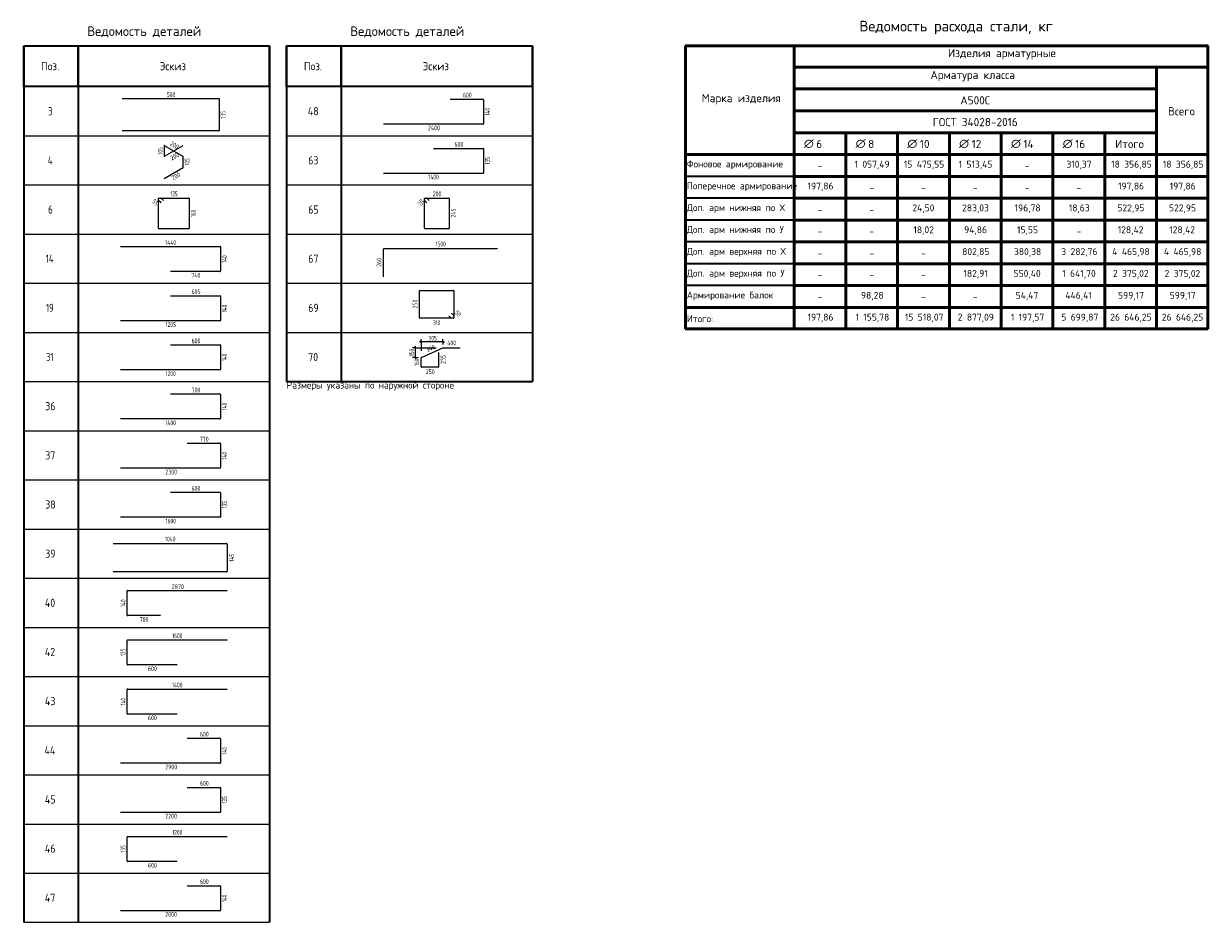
# Model space of a CAD drawing. Header units: metres. Extents: x -38 to 114, y -16 to 2.
# Tile 6 of 6: x 92 to 114, y -15 to 2. Entities that reach past the tile are written whole.
import ezdxf

# ---------------------------------------------------------------- set-up
doc = ezdxf.new("R2010")
doc.units = ezdxf.units.M
doc.layers.add('XR$2$STANDARD_1', color=7, linetype='Continuous', lineweight=25)
doc.layers.add('XR$2$Экспликация_ описание', color=7, linetype='Continuous', lineweight=13)
doc.styles.add('ISOCPEUR', font='txt')

msp = doc.modelspace()

# ---------------------------------------------------------------- linework, layer by layer
at = {"layer": 'XR$2$STANDARD_1', "color": 7, "linetype": 'Continuous', "lineweight": 35, "transparency": 33554687}
for p, q in [((92.091, 1.457), (96.591, 1.457)), ((92.091, 0.707), (92.091, 1.457)), ((92.091, 1.457), (92.091, -0.193)), ((93.091, 0.707), (93.091, 1.457)), ((93.091, 1.457), (93.091, -0.193)), ((96.591, 0.707), (96.591, 1.457)), ((96.591, 1.457), (96.591, -0.193)), ((96.905, 1.457), (101.405, 1.457)), ((96.905, 0.707), (96.905, 1.457)), ((96.905, 1.457), (96.905, -0.193)), ((97.905, 0.707), (97.905, 1.457)), ((97.905, 1.457), (97.905, -0.193)), ((101.405, 0.707), (101.405, 1.457)), ((101.405, 1.457), (101.405, -0.193)), ((96.591, 0.707), (92.091, 0.707)), ((101.405, 0.707), (96.905, 0.707)), ((92.091, 0.557), (92.091, -1.093)), ((93.091, 0.557), (93.091, -1.093)), ((96.591, 0.557), (96.591, -1.093)), ((96.905, 0.557), (96.905, -1.093)), ((97.905, 0.557), (97.905, -1.093)), ((101.405, 0.557), (101.405, -1.093)), ((92.091, -0.343), (92.091, -1.993)), ((93.091, -0.343), (93.091, -1.993)), ((96.591, -0.343), (96.591, -1.993)), ((96.905, -0.343), (96.905, -1.993)), ((97.905, -0.343), (97.905, -1.993)), ((101.405, -0.343), (101.405, -1.993)), ((92.091, -1.243), (92.091, -2.893)), ((93.091, -1.243), (93.091, -2.893)), ((96.591, -1.243), (96.591, -2.893)), ((96.905, -1.243), (96.905, -2.893)), ((97.905, -1.243), (97.905, -2.893)), ((101.405, -1.243), (101.405, -2.893)), ((92.091, -2.143), (92.091, -3.793)), ((93.091, -2.143), (93.091, -3.793)), ((96.591, -2.143), (96.591, -3.793)), ((96.905, -2.143), (96.905, -3.793)), ((97.905, -2.143), (97.905, -3.793)), ((101.405, -2.143), (101.405, -3.793)), ((92.091, -3.043), (92.091, -4.693)), ((93.091, -3.043), (93.091, -4.693)), ((96.591, -3.043), (96.591, -4.693)), ((96.905, -3.043), (96.905, -4.693)), ((97.905, -3.043), (97.905, -4.693)), ((101.405, -3.043), (101.405, -4.693)), ((92.091, -3.943), (92.091, -5.593)), ((93.091, -3.943), (93.091, -5.593)), ((96.591, -3.943), (96.591, -5.593)), ((96.905, -4.693), (101.405, -4.693)), ((92.091, -4.843), (92.091, -6.493)), ((93.091, -4.843), (93.091, -6.493)), ((96.591, -4.843), (96.591, -6.493)), ((92.091, -5.743), (92.091, -7.393)), ((93.091, -5.743), (93.091, -7.393)), ((96.591, -5.743), (96.591, -7.393)), ((92.091, -6.643), (92.091, -8.293)), ((93.091, -6.643), (93.091, -8.293)), ((96.591, -6.643), (96.591, -8.293)), ((92.091, -7.543), (92.091, -9.193)), ((93.091, -7.543), (93.091, -9.193)), ((96.591, -7.543), (96.591, -9.193)), ((92.091, -8.443), (92.091, -10.093)), ((93.091, -8.443), (93.091, -10.093)), ((96.591, -8.443), (96.591, -10.093)), ((92.091, -9.343), (92.091, -10.993)), ((93.091, -9.343), (93.091, -10.993)), ((96.591, -9.343), (96.591, -10.993)), ((92.091, -10.243), (92.091, -11.893)), ((93.091, -10.243), (93.091, -11.893)), ((96.591, -10.243), (96.591, -11.893)), ((92.091, -11.143), (92.091, -12.793)), ((93.091, -11.143), (93.091, -12.793)), ((96.591, -11.143), (96.591, -12.793)), ((92.091, -12.043), (92.091, -13.693)), ((93.091, -12.043), (93.091, -13.693)), ((96.591, -12.043), (96.591, -13.693)), ((92.091, -12.943), (92.091, -14.593)), ((93.091, -12.943), (93.091, -14.593)), ((96.591, -12.943), (96.591, -14.593))]:
    msp.add_line(p, q, dxfattribs=at)
at = {"layer": 'XR$2$STANDARD_1', "color": 4, "linetype": 'Continuous', "lineweight": 18, "transparency": 33554687}
for p, q in [((93.891, 0.489), (95.665, 0.489)), ((95.671, 0.483), (95.671, -0.097)), ((95.665, -0.104), (93.891, -0.104))]:
    msp.add_line(p, q, dxfattribs=at)
at = {"layer": 'XR$2$STANDARD_1', "color": 7, "linetype": 'Continuous', "lineweight": 18, "transparency": 33554687}
for p, q in [((99.899, 0.477), (100.496, 0.477)), ((100.51, 0.464), (100.51, 0.032)), ((100.496, 0.019), (98.676, 0.019)), ((93.862, -2.219), (95.687, -2.219)), ((95.697, -2.228), (95.697, -2.668)), ((98.677, -2.778), (98.677, -2.27)), ((98.69, -2.256), (100.765, -2.256)), ((95.687, -2.677), (94.78, -2.677)), ((94.78, -4.019), (95.687, -4.019)), ((95.697, -4.028), (95.697, -4.468)), ((95.687, -4.477), (93.862, -4.477)), ((94.78, -4.919), (95.683, -4.919)), ((95.697, -4.932), (95.697, -5.364)), ((95.683, -5.377), (93.862, -5.377)), ((95.085, -5.819), (95.683, -5.819)), ((95.697, -5.832), (95.697, -6.264)), ((95.683, -6.277), (93.862, -6.277)), ((93.727, -7.656), (95.8, -7.656)), ((95.815, -7.671), (95.815, -8.163)), ((95.8, -8.178), (93.727, -8.178)), ((93.983, -8.964), (93.983, -8.532)), ((93.996, -8.519), (95.817, -8.519)), ((94.594, -8.977), (93.996, -8.977)), ((93.983, -10.768), (93.983, -10.336)), ((93.996, -10.323), (95.817, -10.323)), ((94.9, -10.781), (93.996, -10.781)), ((95.085, -11.223), (95.683, -11.223)), ((95.697, -11.236), (95.697, -11.668)), ((95.683, -11.681), (93.862, -11.681)), ((95.085, -13.923), (95.683, -13.923)), ((95.697, -13.936), (95.697, -14.368)), ((95.683, -14.381), (93.862, -14.381))]:
    msp.add_line(p, q, dxfattribs=at)
at = {"layer": 'XR$2$STANDARD_1', "color": 7, "linetype": 'Continuous', "lineweight": 13, "transparency": 33554687}
for p, q in [((92.091, -0.193), (96.591, -0.193)), ((96.905, -0.193), (101.405, -0.193)), ((92.091, -1.093), (96.591, -1.093)), ((96.905, -1.093), (101.405, -1.093)), ((92.091, -1.993), (96.591, -1.993)), ((96.905, -1.993), (101.405, -1.993)), ((92.091, -2.893), (96.591, -2.893)), ((96.905, -2.893), (101.405, -2.893)), ((92.091, -3.793), (96.591, -3.793)), ((96.905, -3.793), (101.405, -3.793)), ((92.091, -4.693), (96.591, -4.693)), ((96.905, -4.693), (101.405, -4.693)), ((92.091, -5.593), (96.591, -5.593)), ((92.091, -6.493), (96.591, -6.493)), ((92.091, -7.393), (96.591, -7.393)), ((92.091, -8.293), (96.591, -8.293)), ((92.091, -9.193), (96.591, -9.193)), ((92.091, -10.093), (96.591, -10.093)), ((92.091, -10.993), (96.591, -10.993)), ((92.091, -11.893), (96.591, -11.893)), ((92.091, -12.793), (96.591, -12.793)), ((92.091, -13.693), (96.591, -13.693)), ((92.091, -14.593), (96.591, -14.593))]:
    msp.add_line(p, q, dxfattribs=at)
at = {"layer": 'XR$2$STANDARD_1', "color": 40, "linetype": 'Continuous', "lineweight": 18, "transparency": 33554687}
for p, q in [((94.664, -0.378), (94.664, -0.561)), ((94.672, -0.566), (95.013, -0.369)), ((95.01, -0.569), (94.672, -0.374)), ((95.013, -0.769), (95.013, -0.573)), ((94.664, -0.973), (95.01, -0.773)), ((94.56, -1.374), (94.56, -1.338)), ((94.56, -1.887), (94.56, -1.338)), ((94.605, -1.422), (94.562, -1.378)), ((94.566, -1.332), (95.114, -1.332)), ((94.566, -1.332), (94.601, -1.332)), ((94.605, -1.334), (94.649, -1.378)), ((95.121, -1.339), (95.121, -1.887)), ((99.426, -1.374), (99.426, -1.338)), ((99.426, -1.887), (99.426, -1.338)), ((99.47, -1.421), (99.427, -1.378)), ((99.431, -1.332), (99.875, -1.332)), ((99.431, -1.332), (99.467, -1.332)), ((99.471, -1.334), (99.514, -1.377)), ((99.882, -1.339), (99.882, -1.887)), ((95.114, -1.894), (94.567, -1.894)), ((99.875, -1.894), (99.433, -1.894)), ((99.338, -3.526), (99.338, -3.032)), ((99.345, -3.025), (99.958, -3.025)), ((99.966, -3.032), (99.966, -3.527)), ((99.922, -3.441), (99.964, -3.483)), ((99.959, -3.534), (99.345, -3.534)), ((99.915, -3.532), (99.873, -3.49)), ((99.959, -3.534), (99.919, -3.534)), ((99.966, -3.487), (99.966, -3.527)), ((99.374, -4.25), (99.762, -4.075)), ((99.765, -4.075), (100.079, -4.075)), ((99.369, -4.422), (99.369, -4.257)), ((99.685, -4.163), (99.685, -4.422)), ((99.677, -4.43), (99.377, -4.43))]:
    msp.add_line(p, q, dxfattribs=at)
at = {"layer": 'XR$2$STANDARD_1', "color": 34, "linetype": 'Continuous', "lineweight": 18, "transparency": 33554687}
for p, q in [((99.593, -0.423), (100.5, -0.423)), ((100.51, -0.433), (100.51, -0.871)), ((100.5, -0.881), (98.676, -0.881)), ((94.78, -3.123), (95.686, -3.123)), ((95.697, -3.133), (95.697, -3.571)), ((95.686, -3.581), (93.862, -3.581)), ((94.78, -6.719), (95.686, -6.719)), ((95.697, -6.729), (95.697, -7.167)), ((95.686, -7.177), (93.862, -7.177)), ((93.983, -9.871), (93.983, -9.433)), ((93.993, -9.423), (95.817, -9.423)), ((94.9, -9.881), (93.993, -9.881)), ((95.085, -12.123), (95.686, -12.123)), ((95.697, -12.133), (95.697, -12.571)), ((95.686, -12.581), (93.862, -12.581)), ((93.983, -13.471), (93.983, -13.033)), ((93.993, -13.023), (95.817, -13.023)), ((94.9, -13.481), (93.993, -13.481))]:
    msp.add_line(p, q, dxfattribs=at)
at = {"layer": 'XR$2$STANDARD_1', "color": 7, "linetype": 'Continuous', "lineweight": -3, "transparency": 33554687}
for p, q in [((99.261, -4.075), (99.211, -4.075)), ((99.276, -4.09), (99.246, -4.06)), ((99.261, -4.075), (99.311, -4.075)), ((99.261, -4.075), (99.643, -4.075)), ((99.384, -3.951), (99.354, -3.981)), ((99.369, -3.966), (99.369, -3.916)), ((99.369, -3.966), (99.369, -4.016)), ((99.779, -3.951), (99.749, -3.981)), ((99.764, -3.966), (99.764, -3.916)), ((99.764, -3.966), (99.764, -4.016)), ((99.764, -3.966), (99.764, -3.966)), ((99.261, -4.252), (99.211, -4.252)), ((99.276, -4.267), (99.246, -4.237)), ((99.261, -4.252), (99.311, -4.252)), ((99.261, -4.252), (99.261, -4.252))]:
    msp.add_line(p, q, dxfattribs=at)
at = {"layer": 'XR$2$STANDARD_1', "color": 7, "linetype": 'Continuous', "lineweight": 25, "transparency": 33554687}
for p, q in [((99.261, -4.075), (99.261, -4.045)), ((99.261, -4.252), (99.261, -4.075)), ((99.369, -3.966), (99.339, -3.966)), ((99.764, -3.966), (99.794, -3.966)), ((99.261, -4.252), (99.261, -4.282))]:
    msp.add_line(p, q, dxfattribs=at)
at = {"layer": 'XR$2$STANDARD_1', "color": 7, "linetype": 'Continuous', "lineweight": -3, "transparency": 33554687}
msp.add_lwpolyline([(99.369, -3.966), (99.369, -4.069), (99.369, -4.069), (99.369, -4.132)], dxfattribs=at)
at = {"layer": 'XR$2$STANDARD_1', "color": 7, "linetype": 'Continuous', "lineweight": 25, "transparency": 33554687}
msp.add_lwpolyline([(99.764, -3.966), (99.433, -3.966), (99.433, -3.966), (99.369, -3.966)], dxfattribs=at)
at = {"layer": 'XR$2$STANDARD_1', "color": 4, "linetype": 'Continuous', "lineweight": 18, "transparency": 33554687}
for centre, start, end in [((95.665, 0.483), 0, 90), ((95.665, -0.097), 270, 0)]:
    msp.add_arc(centre, 0.00655, start, end, dxfattribs=at)
at = {"layer": 'XR$2$STANDARD_1', "color": 7, "linetype": 'Continuous', "lineweight": 18, "transparency": 33554687}
for centre, radius, start, end in [((100.496, 0.464), 0.0135, 0, 90), ((100.496, 0.032), 0.0135, 270, 0), ((95.687, -2.228), 0.00946, 0, 90), ((98.69, -2.27), 0.0135, 90, 180), ((95.687, -2.668), 0.00946, 270, 0), ((95.687, -4.028), 0.00946, 0, 90), ((95.687, -4.468), 0.00946, 270, 0), ((95.683, -4.932), 0.0135, 0, 90), ((95.683, -5.364), 0.0135, 270, 0), ((95.683, -5.832), 0.0135, 0, 90), ((95.683, -6.264), 0.0135, 270, 0), ((95.8, -7.671), 0.0154, 0, 90), ((95.8, -8.163), 0.0154, 270, 0), ((93.996, -8.532), 0.0135, 90, 180), ((93.996, -8.964), 0.0135, 180, 270), ((93.996, -10.336), 0.0135, 90, 180), ((93.996, -10.768), 0.0135, 180, 270), ((95.683, -11.236), 0.0135, 0, 90), ((95.683, -11.668), 0.0135, 270, 0), ((95.683, -13.936), 0.0135, 0, 90), ((95.683, -14.368), 0.0135, 270, 0)]:
    msp.add_arc(centre, radius, start, end, dxfattribs=at)
at = {"layer": 'XR$2$STANDARD_1', "color": 40, "linetype": 'Continuous', "lineweight": 18, "transparency": 33554687}
for centre, radius, start, end in [((94.67, -0.378), 0.00534, 60, 180), ((94.67, -0.561), 0.00534, 180, 300), ((95.008, -0.573), 0.00534, 0, 60), ((95.008, -0.769), 0.00534, 300, 0), ((94.566, -1.338), 0.0056, 90, 180), ((94.566, -1.338), 0.0056, 90, 180), ((94.566, -1.374), 0.0056, 180, 225), ((94.601, -1.338), 0.0056, 45, 90), ((95.114, -1.339), 0.007, 0, 90), ((99.431, -1.338), 0.0056, 90, 180), ((99.431, -1.338), 0.0056, 90, 180), ((99.431, -1.374), 0.0056, 180, 225), ((99.467, -1.338), 0.0056, 45, 90), ((99.875, -1.339), 0.007, 0, 90), ((94.567, -1.887), 0.007, 180, 270), ((95.114, -1.887), 0.007, 270, 0), ((99.433, -1.887), 0.007, 180, 270), ((99.875, -1.887), 0.007, 270, 0), ((99.345, -3.032), 0.00783, 90, 180), ((99.958, -3.032), 0.00783, 0, 90), ((99.345, -3.526), 0.00783, 180, 270), ((99.919, -3.527), 0.00626, 225, 270), ((99.959, -3.527), 0.00626, 270, 0), ((99.959, -3.527), 0.00626, 270, 0), ((99.959, -3.487), 0.00626, 0, 45), ((99.765, -4.083), 0.00804, 90, 114.2277), ((99.377, -4.257), 0.00804, 114.2277, 180), ((99.377, -4.422), 0.00804, 180, 270), ((99.677, -4.422), 0.00804, 270, 0)]:
    msp.add_arc(centre, radius, start, end, dxfattribs=at)
at = {"layer": 'XR$2$STANDARD_1', "color": 34, "linetype": 'Continuous', "lineweight": 18, "transparency": 33554687}
for centre, start, end in [((100.5, -0.433), 0, 90), ((100.5, -0.871), 270, 0), ((95.686, -3.133), 0, 90), ((95.686, -3.571), 270, 0), ((95.686, -6.729), 0, 90), ((95.686, -7.167), 270, 0), ((93.993, -9.433), 90, 180), ((93.993, -9.871), 180, 270), ((95.686, -12.133), 0, 90), ((95.686, -12.571), 270, 0), ((93.993, -13.033), 90, 180), ((93.993, -13.471), 180, 270)]:
    msp.add_arc(centre, 0.0101, start, end, dxfattribs=at)
at = {"layer": 'XR$2$Экспликация_ описание', "color": 7, "linetype": 'Continuous', "lineweight": 50, "transparency": 33554687}
for p, q in [((104.2, 1.453), (113.776, 1.453)), ((104.205, 1.457), (104.205, -3.729)), ((106.194, 1.057), (106.194, 1.464)), ((106.194, -0.543), (106.194, 1.464)), ((113.77, 1.457), (113.77, -3.729)), ((106.187, 1.064), (112.827, 1.064)), ((106.187, 1.064), (113.763, 1.064)), ((106.194, 1.071), (106.194, 0.657)), ((112.818, 1.064), (113.77, 1.064)), ((112.825, 1.071), (112.825, -0.543)), ((106.187, 0.664), (112.827, 0.664)), ((106.187, -0.136), (107.144, -0.136)), ((106.194, -0.129), (106.194, -0.543)), ((107.135, -0.136), (108.091, -0.136)), ((107.141, -0.129), (107.141, -0.543)), ((108.082, -0.136), (109.039, -0.136)), ((108.089, -0.129), (108.089, -0.543)), ((109.03, -0.136), (109.987, -0.136)), ((109.037, -0.129), (109.037, -0.543)), ((109.978, -0.136), (110.934, -0.136)), ((109.984, -0.129), (109.984, -0.543)), ((110.925, -0.136), (111.882, -0.136)), ((110.932, -0.129), (110.932, -0.543)), ((106.2, -0.536), (104.194, -0.536)), ((106.187, -0.536), (107.141, -0.536)), ((106.187, -0.536), (107.144, -0.536)), ((106.194, -0.529), (106.194, -0.936)), ((106.194, -0.534), (106.194, -0.936)), ((107.135, -0.536), (108.089, -0.536)), ((107.135, -0.536), (108.091, -0.536)), ((107.141, -0.529), (107.141, -0.936)), ((108.082, -0.536), (109.037, -0.536)), ((108.082, -0.536), (109.039, -0.536)), ((108.089, -0.529), (108.089, -0.936)), ((109.03, -0.536), (109.984, -0.536)), ((109.03, -0.536), (109.987, -0.536)), ((109.037, -0.529), (109.037, -0.936)), ((109.978, -0.536), (110.932, -0.536)), ((109.978, -0.536), (110.934, -0.536)), ((109.984, -0.529), (109.984, -0.936)), ((110.925, -0.536), (111.88, -0.536)), ((110.925, -0.536), (111.882, -0.536)), ((110.932, -0.529), (110.932, -0.936)), ((111.873, -0.536), (112.825, -0.536)), ((111.88, -0.529), (111.88, -0.936)), ((112.818, -0.536), (113.77, -0.536)), ((112.818, -0.536), (113.763, -0.536)), ((112.825, -0.529), (112.825, -0.936)), ((106.187, -0.936), (107.141, -0.936)), ((106.194, -0.929), (106.194, -1.336)), ((106.194, -0.934), (106.194, -1.336)), ((107.135, -0.936), (108.089, -0.936)), ((107.141, -0.929), (107.141, -1.336)), ((108.082, -0.936), (109.037, -0.936)), ((108.089, -0.929), (108.089, -1.336)), ((109.03, -0.936), (109.984, -0.936)), ((109.037, -0.929), (109.037, -1.336)), ((109.978, -0.936), (110.932, -0.936)), ((109.984, -0.929), (109.984, -1.336)), ((110.925, -0.936), (111.88, -0.936)), ((110.932, -0.929), (110.932, -1.336)), ((111.873, -0.936), (112.825, -0.936)), ((111.88, -0.929), (111.88, -1.336)), ((112.818, -0.936), (113.77, -0.936)), ((112.825, -0.929), (112.825, -1.336)), ((106.187, -1.336), (107.141, -1.336)), ((106.194, -1.329), (106.194, -1.736)), ((106.194, -1.334), (106.194, -1.736)), ((107.135, -1.336), (108.089, -1.336)), ((107.141, -1.329), (107.141, -1.736)), ((108.082, -1.336), (109.037, -1.336)), ((108.089, -1.329), (108.089, -1.736)), ((109.03, -1.336), (109.984, -1.336)), ((109.037, -1.329), (109.037, -1.736)), ((109.978, -1.336), (110.932, -1.336)), ((109.984, -1.329), (109.984, -1.736)), ((110.925, -1.336), (111.88, -1.336)), ((110.932, -1.329), (110.932, -1.736)), ((111.873, -1.336), (112.825, -1.336)), ((111.88, -1.329), (111.88, -1.736)), ((112.818, -1.336), (113.77, -1.336)), ((112.825, -1.329), (112.825, -1.736)), ((106.194, -1.729), (106.194, -2.136)), ((106.194, -1.734), (106.194, -2.136)), ((107.141, -1.729), (107.141, -2.136)), ((108.089, -1.729), (108.089, -2.136)), ((109.037, -1.729), (109.037, -2.136)), ((109.984, -1.729), (109.984, -2.136)), ((110.932, -1.729), (110.932, -2.136)), ((111.88, -1.729), (111.88, -2.136)), ((112.825, -1.729), (112.825, -2.136)), ((106.187, -1.736), (107.141, -1.736)), ((107.135, -1.736), (108.089, -1.736)), ((108.082, -1.736), (109.037, -1.736)), ((109.03, -1.736), (109.984, -1.736)), ((109.978, -1.736), (110.932, -1.736)), ((110.925, -1.736), (111.88, -1.736)), ((111.873, -1.736), (112.825, -1.736)), ((112.818, -1.736), (113.77, -1.736)), ((106.187, -2.136), (107.141, -2.136)), ((106.194, -2.129), (106.194, -2.536)), ((106.194, -2.134), (106.194, -2.536)), ((107.135, -2.136), (108.089, -2.136)), ((107.141, -2.129), (107.141, -2.536)), ((108.082, -2.136), (109.037, -2.136)), ((108.089, -2.129), (108.089, -2.536)), ((109.03, -2.136), (109.984, -2.136)), ((109.037, -2.129), (109.037, -2.536)), ((109.978, -2.136), (110.932, -2.136)), ((109.984, -2.129), (109.984, -2.536)), ((110.925, -2.136), (111.88, -2.136)), ((110.932, -2.129), (110.932, -2.536)), ((111.873, -2.136), (112.825, -2.136)), ((111.88, -2.129), (111.88, -2.536)), ((112.818, -2.136), (113.77, -2.136)), ((112.825, -2.129), (112.825, -2.536)), ((106.187, -2.536), (107.141, -2.536)), ((106.194, -2.529), (106.194, -2.936)), ((106.194, -2.534), (106.194, -2.936)), ((107.135, -2.536), (108.089, -2.536)), ((107.141, -2.529), (107.141, -2.936)), ((108.082, -2.536), (109.037, -2.536)), ((108.089, -2.529), (108.089, -2.936)), ((109.03, -2.536), (109.984, -2.536)), ((109.037, -2.529), (109.037, -2.936)), ((109.978, -2.536), (110.932, -2.536)), ((109.984, -2.529), (109.984, -2.936)), ((110.925, -2.536), (111.88, -2.536)), ((110.932, -2.529), (110.932, -2.936)), ((111.873, -2.536), (112.825, -2.536)), ((111.88, -2.529), (111.88, -2.936)), ((112.818, -2.536), (113.77, -2.536)), ((112.825, -2.529), (112.825, -2.936)), ((106.187, -2.936), (107.141, -2.936)), ((106.194, -2.929), (106.194, -3.336)), ((106.194, -2.934), (106.194, -3.336)), ((107.135, -2.936), (108.089, -2.936)), ((107.141, -2.929), (107.141, -3.336)), ((108.082, -2.936), (109.037, -2.936)), ((108.089, -2.929), (108.089, -3.336)), ((109.03, -2.936), (109.984, -2.936)), ((109.037, -2.929), (109.037, -3.336)), ((109.978, -2.936), (110.932, -2.936)), ((109.984, -2.929), (109.984, -3.336)), ((110.925, -2.936), (111.88, -2.936)), ((110.932, -2.929), (110.932, -3.336)), ((111.873, -2.936), (112.825, -2.936)), ((111.88, -2.929), (111.88, -3.336)), ((112.818, -2.936), (113.77, -2.936)), ((112.825, -2.929), (112.825, -3.336)), ((106.2, -3.336), (104.194, -3.336)), ((106.187, -3.336), (107.141, -3.336)), ((106.194, -3.329), (106.194, -3.736)), ((106.194, -3.329), (106.194, -3.736)), ((107.135, -3.336), (108.089, -3.336)), ((107.141, -3.329), (107.141, -3.736)), ((108.082, -3.336), (109.037, -3.336)), ((108.089, -3.329), (108.089, -3.736)), ((109.03, -3.336), (109.984, -3.336)), ((109.037, -3.329), (109.037, -3.736)), ((109.978, -3.336), (110.932, -3.336)), ((109.984, -3.329), (109.984, -3.736)), ((110.925, -3.336), (111.88, -3.336)), ((110.932, -3.329), (110.932, -3.736)), ((111.873, -3.336), (112.825, -3.336)), ((111.88, -3.329), (111.88, -3.736)), ((112.818, -3.336), (113.77, -3.336)), ((112.825, -3.329), (112.825, -3.736)), ((104.2, -3.725), (113.776, -3.725))]:
    msp.add_line(p, q, dxfattribs=at)
at = {"layer": 'XR$2$Экспликация_ описание', "color": 7, "linetype": 'Continuous', "lineweight": 35, "transparency": 33554687}
for p, q in [((112.825, 1.071), (112.825, 0.657)), ((107.141, -0.129), (107.141, -0.543)), ((108.089, -0.129), (108.089, -0.543)), ((109.037, -0.129), (109.037, -0.543)), ((109.984, -0.129), (109.984, -0.543)), ((110.932, -0.129), (110.932, -0.543)), ((111.88, -0.129), (111.88, -0.543)), ((106.2, -0.536), (104.194, -0.536)), ((106.2, -0.936), (104.194, -0.936)), ((106.2, -1.336), (104.194, -1.336)), ((106.2, -1.736), (104.194, -1.736)), ((106.2, -2.136), (104.194, -2.136)), ((106.2, -2.536), (104.194, -2.536)), ((106.2, -2.936), (104.194, -2.936))]:
    msp.add_line(p, q, dxfattribs=at)
at = {"layer": 'XR$2$Экспликация_ описание', "color": 7, "linetype": 'Continuous', "lineweight": 50, "transparency": 33554687}
for points in [[(106.194, 0.664), (106.194, 0.264), (112.825, 0.264), (112.825, 0.664), (106.194, 0.664)], [(106.194, 0.264), (106.194, -0.136), (112.825, -0.136), (112.825, 0.264), (106.194, 0.264)], [(111.88, -0.136), (111.88, -0.536), (112.825, -0.536), (112.825, -0.136), (111.88, -0.136)]]:
    msp.add_lwpolyline(points, close=True, dxfattribs=at)

# ---------------------------------------------------------------- texts
at = {"layer": 'XR$2$STANDARD_1', "color": 7, "linetype": 'Continuous', "lineweight": 35, "transparency": 33554687, "attachment_point": 7, "style": 'ISOCPEUR'}
for s, insert, char_height, width in [('\\W0.98;Ведомость деталей', (93.256, 1.607), 0.175, 2.2549), ('\\W0.98;Ведомость деталей', (98.07, 1.607), 0.175, 2.2549), ('\\W0.92;Поз.', (92.408, 1.007), 0.15, 0.43649), ('\\W0.94;Эскиз', (94.583, 1.007), 0.15, 0.58806), ('\\W0.92;Поз.', (97.221, 1.007), 0.15, 0.43649), ('\\W0.94;Эскиз', (99.396, 1.007), 0.15, 0.58806), ('\\W0.78;3', (92.539, 0.182), 0.15, 0.1632), ('\\W0.88;48', (97.292, 0.182), 0.15, 0.291), ('\\W0.80;4', (92.531, -0.718), 0.15, 0.17992), ('\\W0.87;63', (97.3, -0.718), 0.15, 0.27541), ('\\W0.78;6', (92.539, -1.618), 0.15, 0.1632), ('\\W0.87;65', (97.3, -1.618), 0.15, 0.27541), ('\\W0.76;14', (92.494, -2.518), 0.15, 0.25228), ('\\W0.87;67', (97.3, -2.518), 0.15, 0.27541), ('\\W0.75;19', (92.501, -3.418), 0.15, 0.23614), ('\\W0.87;69', (97.3, -3.418), 0.15, 0.27541), ('\\W0.75;31', (92.501, -4.318), 0.15, 0.23614), ('\\W0.87;70', (97.3, -4.318), 0.15, 0.27541), ('\\W0.87;36', (92.486, -5.218), 0.15, 0.27541), ('\\W0.87;37', (92.486, -6.118), 0.15, 0.27541), ('\\W0.87;38', (92.486, -7.018), 0.15, 0.27541), ('\\W0.87;39', (92.486, -7.918), 0.15, 0.27541), ('\\W0.88;40', (92.479, -8.818), 0.15, 0.291), ('\\W0.88;42', (92.479, -9.718), 0.15, 0.291), ('\\W0.88;43', (92.479, -10.618), 0.15, 0.291), ('\\W0.89;44', (92.471, -11.518), 0.15, 0.30652), ('\\W0.88;45', (92.479, -12.418), 0.15, 0.291), ('\\W0.88;46', (92.479, -13.318), 0.15, 0.291), ('\\W0.88;47', (92.479, -14.218), 0.15, 0.291)]:
    msp.add_mtext(s, dxfattribs=dict(at, insert=insert, char_height=char_height, width=width))
at = {"layer": 'XR$2$STANDARD_1', "color": 7, "linetype": 'Continuous', "lineweight": 25, "transparency": 33554687, "char_height": 0.0875, "attachment_point": 7, "style": 'ISOCPEUR'}
for s, insert, width in [('\\W0.73;500', (94.708, 0.514), 0.17881), ('\\W0.73;600', (100.131, 0.509), 0.17881), ('\\W0.75;2400', (99.491, -0.092), 0.23558), ('\\W0.73;600', (99.978, -0.391), 0.17881), ('\\W0.70;1400', (99.498, -0.992), 0.21936), ('\\W0.66;135', (94.774, -1.299), 0.16182), ('\\W0.73;200', (99.58, -1.299), 0.17881), ('\\W0.70;1440', (94.682, -2.191), 0.22652), ('\\W0.69;1500', (99.63, -2.219), 0.2122), ('\\W0.73;740', (95.161, -2.792), 0.18596), ('\\W0.73;605', (95.165, -3.091), 0.17881), ('\\W0.69;1205', (94.689, -3.692), 0.2122), ('\\W0.66;310', (99.585, -3.66), 0.16182), ('\\W0.73;600', (95.165, -3.991), 0.17881), ('\\W0.73;400', (99.844, -4.029), 0.18596), ('\\W0.69;1200', (94.689, -4.592), 0.2122), ('\\W0.73;250', (99.454, -4.553), 0.17881), ('\\W0.73;700', (95.165, -4.891), 0.17881), ('\\W0.70;1400', (94.685, -5.492), 0.21936), ('\\W0.73;770', (95.317, -5.791), 0.17881), ('\\W0.75;2300', (94.682, -6.392), 0.22848), ('\\W0.73;600', (95.165, -6.691), 0.17881), ('\\W0.69;1600', (94.689, -7.292), 0.2122), ('\\W0.70;1040', (94.677, -7.619), 0.21936), ('\\W0.75;2870', (94.802, -8.491), 0.22848), ('\\W0.73;700', (94.215, -9.092), 0.17881), ('\\W0.69;1600', (94.809, -9.391), 0.2122), ('\\W0.73;600', (94.368, -9.992), 0.17881), ('\\W0.70;1400', (94.805, -10.291), 0.21936), ('\\W0.73;600', (94.368, -10.892), 0.17881), ('\\W0.73;600', (95.317, -11.191), 0.17881), ('\\W0.75;2900', (94.682, -11.792), 0.22848), ('\\W0.73;600', (95.317, -12.091), 0.17881), ('\\W0.75;2200', (94.682, -12.692), 0.22848), ('\\W0.69;1200', (94.809, -12.991), 0.2122), ('\\W0.73;600', (94.368, -13.592), 0.17881), ('\\W0.73;600', (95.317, -13.891), 0.17881), ('\\W0.75;2000', (94.682, -14.492), 0.22848)]:
    msp.add_mtext(s, dxfattribs=dict(at, insert=insert, width=width))
for s, insert, width, rotation in [('\\W0.66;135', (95.784, 0.126), 0.16182, 90), ('\\W0.67;140', (100.625, 0.178), 0.16909, 90), ('\\W0.66;105', (94.638, -0.536), 0.16182, 90), ('\\W0.73;200', (94.762, -0.365), 0.17881, 330), ('\\W0.73;200', (94.806, -0.649), 0.17881, 30), ('\\W0.66;105', (95.127, -0.738), 0.16182, 90), ('\\W0.66;135', (100.625, -0.718), 0.16182, 90), ('\\W0.73;200', (94.832, -1.008), 0.17881, 30), ('\\W0.70;55', (94.429, -1.406), 0.12852, 315), ('\\W0.70;55', (99.295, -1.406), 0.12852, 315), ('\\W0.66;160', (95.239, -1.68), 0.16182, 90), ('\\W0.73;245', (99.999, -1.69), 0.18596, 90), ('\\W0.67;140', (95.811, -2.518), 0.16909, 90), ('\\W0.73;260', (98.64, -2.591), 0.17881, 90), ('\\W0.73;250', (99.299, -3.353), 0.17881, 90), ('\\W0.67;140', (95.811, -3.422), 0.16909, 90), ('\\W0.70;50', (99.976, -3.441), 0.12852, 315), ('\\W0.73;340', (99.48, -4.158), 0.18596, 24.2277), ('\\W0.67;140', (95.811, -4.318), 0.16909, 90), ('\\W0.66;160', (99.329, -4.407), 0.16182, 90), ('\\W0.73;235', (99.813, -4.37), 0.17881, 90), ('\\W0.67;140', (95.811, -5.218), 0.16909, 90), ('\\W0.67;140', (95.811, -6.118), 0.16909, 90), ('\\W0.66;135', (95.811, -7.014), 0.16182, 90), ('\\W0.67;145', (95.94, -7.987), 0.16909, 90), ('\\W0.67;140', (93.955, -8.818), 0.16909, 90), ('\\W0.66;135', (93.955, -9.718), 0.16182, 90), ('\\W0.67;140', (93.955, -10.622), 0.16909, 90), ('\\W0.67;140', (95.811, -11.522), 0.16909, 90), ('\\W0.66;135', (95.811, -12.418), 0.16182, 90), ('\\W0.66;135', (93.955, -13.318), 0.16182, 90), ('\\W0.67;140', (95.811, -14.222), 0.16909, 90)]:
    msp.add_mtext(s, dxfattribs=dict(at, insert=insert, width=width, rotation=rotation))
at = {"layer": 'XR$2$STANDARD_1', "color": 7, "linetype": 'Continuous', "lineweight": -3, "transparency": 33554687, "insert": (99.497, -3.941), "char_height": 0.085, "width": 0.17886, "attachment_point": 7, "style": 'ISOCPEUR'}
msp.add_mtext('\\W0.75;305', dxfattribs=at)
at = {"layer": 'XR$2$STANDARD_1', "color": 7, "linetype": 'Continuous', "lineweight": -3, "transparency": 33554687, "insert": (99.236, -4.227), "char_height": 0.085, "width": 0.16186, "attachment_point": 7, "rotation": 90, "style": 'ISOCPEUR'}
msp.add_mtext('\\W0.68;150', dxfattribs=at)
at = {"layer": 'XR$2$STANDARD_1', "color": 7, "linetype": 'Continuous', "lineweight": 13, "transparency": 33554687, "insert": (96.905, -4.855), "char_height": 0.125, "width": 3.19776, "attachment_point": 7, "style": 'ISOCPEUR'}
msp.add_mtext('\\W0.99;Размеры указаны по наружной стороне', dxfattribs=at)
at = {"layer": 'XR$2$Экспликация_ описание', "color": 7, "linetype": 'Continuous', "lineweight": 35, "transparency": 33554687, "attachment_point": 7, "style": 'ISOCPEUR'}
for s, insert, char_height, width in [('\\A1;{\\fISOCPEUR|i0|b0;\\H0.195488;\\W1.000000;\\C7;Ведомость расхода стали, кг}\\P', (107.39, 1.664), 0.19549, 3.78167), ('\\A1;{\\fISOCPEUR|i0|b0;\\H0.149488;\\W1.000000;\\C7;Изделия арматурные}\\P', (109.011, 1.206), 0.14949, 2.0394), ('\\A1;{\\fISOCPEUR|i0|b0;\\H0.149488;\\W1.000000;\\C7;Арматура класса}\\P', (108.69, 0.806), 0.14949, 1.73274), ('\\A1;{\\fISOCPEUR|i0|b0;\\H0.149488;\\W1.000000;\\C7;Марка изделия}\\P', (104.502, 0.382), 0.14949, 1.4709), ('\\A1;{\\fISOCPEUR|i0|b0;\\H0.149488;\\W1.000000;\\C7;А500С}\\P', (109.237, 0.382), 0.14949, 0.62402), ('\\A1;{\\fISOCPEUR|i0|b0;\\H0.149488;\\W1.000000;\\C7;ГОСТ 34028-2016}\\P', (108.733, -0.017), 0.14949, 1.64163), ('\\A1;{\\fISOCPEUR|i0|b0;\\H0.149488;\\W1.000000;\\C7;Всего}\\P', (113.039, 0.182), 0.14949, 0.59391), ('\\A1;{\\fISOCPEUR|i0|b0;\\H0.149488;\\W1.000000;\\C7;∅}\\P', (106.373, -0.417), 0.14949, 0.19569), ('\\A1;{\\fISOCPEUR|i0|b0;\\H0.149488;\\W1.000000;\\C7; 6}\\P', (106.506, -0.417), 0.14949, 0.25911), ('\\A1;{\\fISOCPEUR|i0|b0;\\H0.149488;\\W1.000000;\\C7;∅}\\P', (107.32, -0.417), 0.14949, 0.19569), ('\\A1;{\\fISOCPEUR|i0|b0;\\H0.149488;\\W1.000000;\\C7; 8}\\P', (107.454, -0.417), 0.14949, 0.25911), ('\\A1;{\\fISOCPEUR|i0|b0;\\H0.149488;\\W1.000000;\\C7;∅}\\P', (108.268, -0.417), 0.14949, 0.19569), ('\\A1;{\\fISOCPEUR|i0|b0;\\H0.149488;\\W1.000000;\\C7; 10}\\P', (108.401, -0.417), 0.14949, 0.33023), ('\\A1;{\\fISOCPEUR|i0|b0;\\H0.149488;\\W1.000000;\\C7;∅}\\P', (109.215, -0.417), 0.14949, 0.19569), ('\\A1;{\\fISOCPEUR|i0|b0;\\H0.149488;\\W1.000000;\\C7; 12}\\P', (109.349, -0.417), 0.14949, 0.33023), ('\\A1;{\\fISOCPEUR|i0|b0;\\H0.149488;\\W1.000000;\\C7;∅}\\P', (110.164, -0.417), 0.14949, 0.19569), ('\\A1;{\\fISOCPEUR|i0|b0;\\H0.149488;\\W1.000000;\\C7; 14}\\P', (110.296, -0.417), 0.14949, 0.34577), ('\\A1;{\\fISOCPEUR|i0|b0;\\H0.149488;\\W1.000000;\\C7;∅}\\P', (111.111, -0.417), 0.14949, 0.19569), ('\\A1;{\\fISOCPEUR|i0|b0;\\H0.149488;\\W1.000000;\\C7; 16}\\P', (111.245, -0.417), 0.14949, 0.33023), ('\\A1;{\\fISOCPEUR|i0|b0;\\H0.149488;\\W1.000000;\\C7;Итого}\\P', (112.072, -0.418), 0.14949, 0.63906), ('\\A1;{\\fISOCPEUR|i0|b0;\\H0.126488;\\W1.000000;\\C7;Фоновое армирование}\\P', (104.229, -0.806), 0.12649, 1.80788), ('\\A1;{\\fISOCPEUR|i0|b0;\\H0.126488;\\W1.000000;\\C7;-}\\P', (106.625, -0.806), 0.12649, 0.13773), ('\\A1;{\\fISOCPEUR|i0|b0;\\H0.126488;\\W1.000000;\\C7;1\xa0057,49}\\P', (107.3, -0.806), 0.12649, 0.69737), ('\\A1;{\\fISOCPEUR|i0|b0;\\H0.126488;\\W1.000000;\\C7;15\xa0475,55}\\P', (108.203, -0.806), 0.12649, 0.78644), ('\\A1;{\\fISOCPEUR|i0|b0;\\H0.126488;\\W1.000000;\\C7;1\xa0513,45}\\P', (109.206, -0.806), 0.12649, 0.66975), ('\\A1;{\\fISOCPEUR|i0|b0;\\H0.126488;\\W1.000000;\\C7;-}\\P', (110.415, -0.806), 0.12649, 0.13773), ('\\A1;{\\fISOCPEUR|i0|b0;\\H0.126488;\\W1.000000;\\C7;310,37}\\P', (111.179, -0.806), 0.12649, 0.51868), ('\\A1;{\\fISOCPEUR|i0|b0;\\H0.126488;\\W1.000000;\\C7;18\xa0356,85}\\P', (111.999, -0.806), 0.12649, 0.77372), ('\\A1;{\\fISOCPEUR|i0|b0;\\H0.126488;\\W1.000000;\\C7;18\xa0356,85}\\P', (112.944, -0.806), 0.12649, 0.77372), ('\\A1;{\\fISOCPEUR|i0|b0;\\H0.126488;\\W1.000000;\\C7;Поперечное армирование}\\P', (104.229, -1.206), 0.12649, 2.04832), ('\\A1;{\\fISOCPEUR|i0|b0;\\H0.126488;\\W1.000000;\\C7;197,86}\\P', (106.44, -1.206), 0.12649, 0.51868), ('\\A1;{\\fISOCPEUR|i0|b0;\\H0.126488;\\W1.000000;\\C7;197,86}\\P', (112.125, -1.206), 0.12649, 0.51868), ('\\A1;{\\fISOCPEUR|i0|b0;\\H0.126488;\\W1.000000;\\C7;197,86}\\P', (113.07, -1.206), 0.12649, 0.51868), ('\\A1;{\\fISOCPEUR|i0|b0;\\H0.126488;\\W1.000000;\\C7;-}\\P', (107.572, -1.206), 0.12649, 0.13773), ('\\A1;{\\fISOCPEUR|i0|b0;\\H0.126488;\\W1.000000;\\C7;-}\\P', (108.519, -1.206), 0.12649, 0.13773), ('\\A1;{\\fISOCPEUR|i0|b0;\\H0.126488;\\W1.000000;\\C7;-}\\P', (109.467, -1.206), 0.12649, 0.13773), ('\\A1;{\\fISOCPEUR|i0|b0;\\H0.126488;\\W1.000000;\\C7;-}\\P', (110.415, -1.206), 0.12649, 0.13773), ('\\A1;{\\fISOCPEUR|i0|b0;\\H0.126488;\\W1.000000;\\C7;-}\\P', (111.363, -1.206), 0.12649, 0.13773), ('\\A1;{\\fISOCPEUR|i0|b0;\\H0.126488;\\W1.000000;\\C7;Доп. арм нижняя по Х}\\P', (104.229, -1.606), 0.12649, 1.83319), ('\\A1;{\\fISOCPEUR|i0|b0;\\H0.126488;\\W1.000000;\\C7;24,50}\\P', (108.359, -1.606), 0.12649, 0.47067), ('\\A1;{\\fISOCPEUR|i0|b0;\\H0.126488;\\W1.000000;\\C7;283,03}\\P', (109.27, -1.606), 0.12649, 0.5471), ('\\A1;{\\fISOCPEUR|i0|b0;\\H0.126488;\\W1.000000;\\C7;196,78}\\P', (110.231, -1.606), 0.12649, 0.51868), ('\\A1;{\\fISOCPEUR|i0|b0;\\H0.126488;\\W1.000000;\\C7;18,63}\\P', (111.222, -1.606), 0.12649, 0.42883), ('\\A1;{\\fISOCPEUR|i0|b0;\\H0.126488;\\W1.000000;\\C7;522,95}\\P', (112.112, -1.606), 0.12649, 0.5471), ('\\A1;{\\fISOCPEUR|i0|b0;\\H0.126488;\\W1.000000;\\C7;522,95}\\P', (113.057, -1.606), 0.12649, 0.5471), ('\\A1;{\\fISOCPEUR|i0|b0;\\H0.126488;\\W1.000000;\\C7;Доп. арм нижняя по У}\\P', (104.229, -2.006), 0.12649, 1.82054), ('\\A1;{\\fISOCPEUR|i0|b0;\\H0.126488;\\W1.000000;\\C7;-}\\P', (106.625, -1.606), 0.12649, 0.13773), ('\\A1;{\\fISOCPEUR|i0|b0;\\H0.126488;\\W1.000000;\\C7;-}\\P', (107.572, -1.606), 0.12649, 0.13773), ('\\A1;{\\fISOCPEUR|i0|b0;\\H0.126488;\\W1.000000;\\C7;-}\\P', (106.625, -2.006), 0.12649, 0.13773), ('\\A1;{\\fISOCPEUR|i0|b0;\\H0.126488;\\W1.000000;\\C7;-}\\P', (107.572, -2.006), 0.12649, 0.13773), ('\\A1;{\\fISOCPEUR|i0|b0;\\H0.126488;\\W1.000000;\\C7;18,02}\\P', (108.378, -2.006), 0.12649, 0.42883), ('\\A1;{\\fISOCPEUR|i0|b0;\\H0.126488;\\W1.000000;\\C7;94,86}\\P', (109.307, -2.006), 0.12649, 0.47067), ('\\A1;{\\fISOCPEUR|i0|b0;\\H0.126488;\\W1.000000;\\C7;15,55}\\P', (110.275, -2.006), 0.12649, 0.42883), ('\\A1;{\\fISOCPEUR|i0|b0;\\H0.126488;\\W1.000000;\\C7;-}\\P', (111.363, -2.006), 0.12649, 0.13773), ('\\A1;{\\fISOCPEUR|i0|b0;\\H0.126488;\\W1.000000;\\C7;128,42}\\P', (112.119, -2.006), 0.12649, 0.53148), ('\\A1;{\\fISOCPEUR|i0|b0;\\H0.126488;\\W1.000000;\\C7;128,42}\\P', (113.063, -2.006), 0.12649, 0.53148), ('\\A1;{\\fISOCPEUR|i0|b0;\\H0.126488;\\W1.000000;\\C7;Доп. арм верхняя по Х}\\P', (104.229, -2.406), 0.12649, 1.89647), ('\\A1;{\\fISOCPEUR|i0|b0;\\H0.126488;\\W1.000000;\\C7;-}\\P', (106.625, -2.406), 0.12649, 0.13773), ('\\A1;{\\fISOCPEUR|i0|b0;\\H0.126488;\\W1.000000;\\C7;-}\\P', (107.572, -2.406), 0.12649, 0.13773), ('\\A1;{\\fISOCPEUR|i0|b0;\\H0.126488;\\W1.000000;\\C7;-}\\P', (108.519, -2.406), 0.12649, 0.13773), ('\\A1;{\\fISOCPEUR|i0|b0;\\H0.126488;\\W1.000000;\\C7;802,85}\\P', (109.27, -2.406), 0.12649, 0.5471), ('\\A1;{\\fISOCPEUR|i0|b0;\\H0.126488;\\W1.000000;\\C7;380,38}\\P', (110.219, -2.406), 0.12649, 0.5471), ('\\A1;{\\fISOCPEUR|i0|b0;\\H0.126488;\\W1.000000;\\C7;3\xa0282,76}\\P', (111.085, -2.406), 0.12649, 0.7123), ('\\A1;{\\fISOCPEUR|i0|b0;\\H0.126488;\\W1.000000;\\C7;4\xa0465,98}\\P', (112.018, -2.406), 0.12649, 0.73768), ('\\A1;{\\fISOCPEUR|i0|b0;\\H0.126488;\\W1.000000;\\C7;4\xa0465,98}\\P', (112.963, -2.406), 0.12649, 0.73768), ('\\A1;{\\fISOCPEUR|i0|b0;\\H0.126488;\\W1.000000;\\C7;Доп. арм верхняя по У}\\P', (104.229, -2.806), 0.12649, 1.88381), ('\\A1;{\\fISOCPEUR|i0|b0;\\H0.126488;\\W1.000000;\\C7;-}\\P', (106.625, -2.806), 0.12649, 0.13773), ('\\A1;{\\fISOCPEUR|i0|b0;\\H0.126488;\\W1.000000;\\C7;-}\\P', (107.572, -2.806), 0.12649, 0.13773), ('\\A1;{\\fISOCPEUR|i0|b0;\\H0.126488;\\W1.000000;\\C7;-}\\P', (108.519, -2.806), 0.12649, 0.13773), ('\\A1;{\\fISOCPEUR|i0|b0;\\H0.126488;\\W1.000000;\\C7;182,91}\\P', (109.294, -2.806), 0.12649, 0.49026), ('\\A1;{\\fISOCPEUR|i0|b0;\\H0.126488;\\W1.000000;\\C7;550,40}\\P', (110.212, -2.806), 0.12649, 0.55983), ('\\A1;{\\fISOCPEUR|i0|b0;\\H0.126488;\\W1.000000;\\C7;1\xa0641,70}\\P', (111.103, -2.806), 0.12649, 0.66975), ('\\A1;{\\fISOCPEUR|i0|b0;\\H0.126488;\\W1.000000;\\C7;2\xa0375,02}\\P', (112.031, -2.806), 0.12649, 0.7123), ('\\A1;{\\fISOCPEUR|i0|b0;\\H0.126488;\\W1.000000;\\C7;2\xa0375,02}\\P', (112.976, -2.806), 0.12649, 0.7123), ('\\A1;{\\fISOCPEUR|i0|b0;\\H0.126488;\\W1.000000;\\C7;Армирование балок}\\P', (104.229, -3.206), 0.12649, 1.61804), ('\\A1;{\\fISOCPEUR|i0|b0;\\H0.126488;\\W1.000000;\\C7;-}\\P', (106.625, -3.206), 0.12649, 0.13773), ('\\A1;{\\fISOCPEUR|i0|b0;\\H0.126488;\\W1.000000;\\C7;98,28}\\P', (107.418, -3.206), 0.12649, 0.45791), ('\\A1;{\\fISOCPEUR|i0|b0;\\H0.126488;\\W1.000000;\\C7;-}\\P', (108.519, -3.206), 0.12649, 0.13773), ('\\A1;{\\fISOCPEUR|i0|b0;\\H0.126488;\\W1.000000;\\C7;-}\\P', (109.467, -3.206), 0.12649, 0.13773), ('\\A1;{\\fISOCPEUR|i0|b0;\\H0.126488;\\W1.000000;\\C7;54,47}\\P', (110.249, -3.206), 0.12649, 0.48342), ('\\A1;{\\fISOCPEUR|i0|b0;\\H0.126488;\\W1.000000;\\C7;446,41}\\P', (111.16, -3.206), 0.12649, 0.55706), ('\\A1;{\\fISOCPEUR|i0|b0;\\H0.126488;\\W1.000000;\\C7;599,17}\\P', (112.125, -3.206), 0.12649, 0.51868), ('\\A1;{\\fISOCPEUR|i0|b0;\\H0.126488;\\W1.000000;\\C7;599,17}\\P', (113.07, -3.206), 0.12649, 0.51868), ('\\A1;{\\fISOCPEUR|i0|b0;\\H0.126488;\\W1.000000;\\C7;Итого:}\\P', (104.229, -3.606), 0.12649, 0.57891), ('\\A1;{\\fISOCPEUR|i0|b0;\\H0.126488;\\W1.000000;\\C7;197,86}\\P', (106.44, -3.606), 0.12649, 0.51868), ('\\A1;{\\fISOCPEUR|i0|b0;\\H0.126488;\\W1.000000;\\C7;1\xa0155,78}\\P', (107.318, -3.606), 0.12649, 0.65697), ('\\A1;{\\fISOCPEUR|i0|b0;\\H0.126488;\\W1.000000;\\C7;15\xa0518,07}\\P', (108.222, -3.606), 0.12649, 0.74633), ('\\A1;{\\fISOCPEUR|i0|b0;\\H0.126488;\\W1.000000;\\C7;2\xa0877,09}\\P', (109.189, -3.606), 0.12649, 0.7123), ('\\A1;{\\fISOCPEUR|i0|b0;\\H0.126488;\\W1.000000;\\C7;1\xa0197,57}\\P', (110.161, -3.606), 0.12649, 0.65697), ('\\A1;{\\fISOCPEUR|i0|b0;\\H0.126488;\\W1.000000;\\C7;5\xa0699,87}\\P', (111.085, -3.606), 0.12649, 0.7123), ('\\A1;{\\fISOCPEUR|i0|b0;\\H0.126488;\\W1.000000;\\C7;26\xa0646,25}\\P', (111.98, -3.606), 0.12649, 0.81379), ('\\A1;{\\fISOCPEUR|i0|b0;\\H0.126488;\\W1.000000;\\C7;26\xa0646,25}\\P', (112.925, -3.606), 0.12649, 0.81379)]:
    msp.add_mtext(s, dxfattribs=dict(at, insert=insert, char_height=char_height, width=width))

doc.saveas('drawing.dxf')
